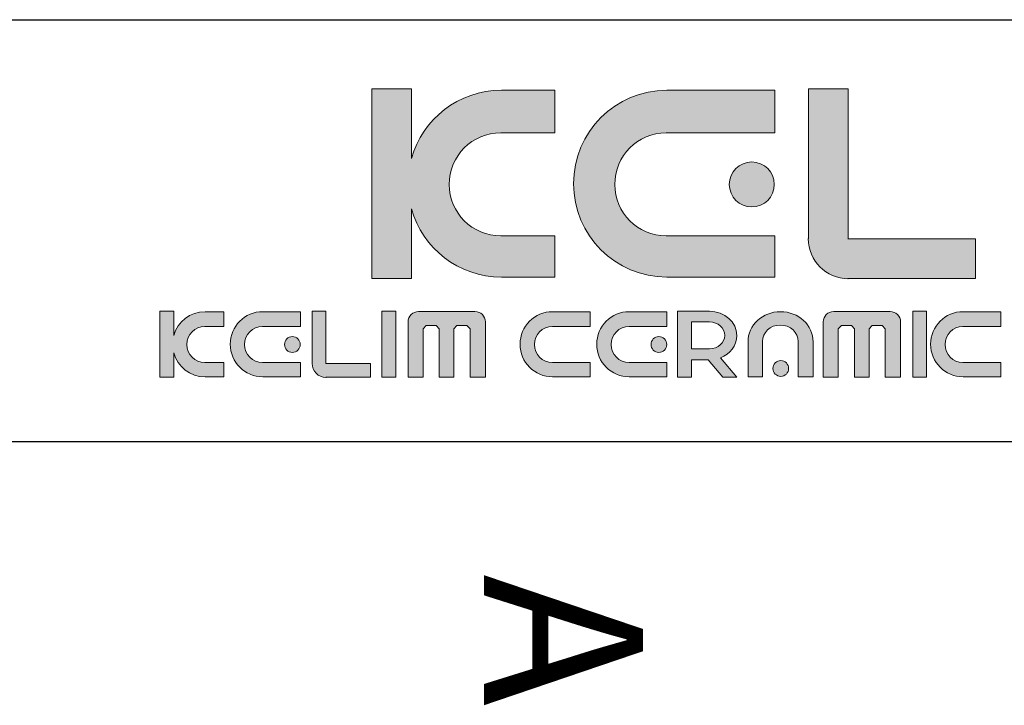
# Model space of a CAD drawing. Header units: millimetres. Extents: x 1674 to 2094, y -116 to 478.
# Tile 3 of 18: x 2022 to 2057, y -111 to -86. Entities that reach past the tile are written whole.
import ezdxf

# ---------------------------------------------------------------- set-up
doc = ezdxf.new("R2010")
doc.units = ezdxf.units.MM
doc.header["$LTSCALE"] = 0.1
doc.layers.add('FORM', color=7, linetype='Continuous')
doc.layers.add('TEXT', color=2, linetype='Continuous')
doc.styles.get("Standard").update_dxf_attribs({"font": 'arial_0.ttf'})

msp = doc.modelspace()

# ---------------------------------------------------------------- hatches: boundary and pattern name
at = {"layer": 'TEXT'}
h = msp.add_hatch(color=2, dxfattribs=at)
h.dxf.hatch_style = 2
edge = h.paths.add_edge_path()
edge.add_spline(control_points=[(2040.5632, -94.1219), (2040.5632, -94.1219), (2038.6338, -94.1219), (2038.6338, -94.1219), (2037.6192, -94.1219), (2036.8021, -93.3043), (2036.8021, -92.2927), (2036.8021, -91.277), (2037.6192, -90.4597), (2038.6338, -90.4597), (2038.6338, -90.4597), (2040.5632, -90.4597), (2040.5632, -90.4597), (2040.5632, -90.4597), (2040.5632, -88.9461), (2040.5632, -88.9461), (2040.5632, -88.9461), (2038.6564, -88.9461), (2038.6564, -88.9461), (2037.13, -88.9461), (2035.8492, -89.9686), (2035.4583, -91.3679), (2035.4583, -91.3679), (2035.4583, -88.8984), (2035.4583, -88.8984), (2035.4583, -88.8984), (2034.0468, -88.8984), (2034.0468, -88.8984), (2034.0468, -88.8984), (2034.0468, -95.6361), (2034.0468, -95.6361), (2034.0468, -95.6361), (2035.4583, -95.6361), (2035.4583, -95.6361), (2035.4583, -95.6361), (2035.4583, -93.1643), (2035.4583, -93.1643), (2035.8492, -94.5626), (2037.13, -95.5892), (2038.6564, -95.5892), (2038.6564, -95.5892), (2040.5632, -95.5892), (2040.5632, -95.5892), (2040.5632, -95.5892), (2040.5632, -94.1219), (2040.5632, -94.1219)], knot_values=[0, 0, 0, 0, 1, 1, 1, 2, 2, 2, 3, 3, 3, 4, 4, 4, 5, 5, 5, 6, 6, 6, 7, 7, 7, 8, 8, 8, 9, 9, 9, 10, 10, 10, 11, 11, 11, 12, 12, 12, 13, 13, 13, 14, 14, 14, 15, 15, 15, 15], degree=3, periodic=0)
h = msp.add_hatch(color=256, dxfattribs=at)
h.dxf.hatch_style = 2
edge = h.paths.add_edge_path()
edge.add_spline(control_points=[(2044.5459, -95.5892), (2044.5459, -95.5892), (2048.3861, -95.5892), (2048.3861, -95.5892), (2048.3861, -95.5892), (2048.3861, -94.1219), (2048.3861, -94.1219), (2048.3861, -94.1219), (2044.5216, -94.1219), (2044.5216, -94.1219), (2043.5088, -94.1219), (2042.6913, -93.3043), (2042.6913, -92.2927), (2042.6913, -91.277), (2043.5084, -90.4597), (2044.5216, -90.4597), (2044.5216, -90.4597), (2048.3861, -90.4597), (2048.3861, -90.4597), (2048.3861, -90.4597), (2048.3861, -88.9461), (2048.3861, -88.9461), (2048.3861, -88.9461), (2044.5459, -88.9461), (2044.5459, -88.9461), (2042.7095, -88.9461), (2041.2244, -90.4285), (2041.2244, -92.2668), (2041.2244, -94.1008), (2042.7095, -95.5892), (2044.5459, -95.5892)], knot_values=[0, 0, 0, 0, 1, 1, 1, 2, 2, 2, 3, 3, 3, 4, 4, 4, 5, 5, 5, 6, 6, 6, 7, 7, 7, 8, 8, 8, 9, 9, 9, 10, 10, 10, 10], degree=3, periodic=0)
h = msp.add_hatch(color=2, dxfattribs=at)
h.dxf.hatch_style = 2
edge = h.paths.add_edge_path()
edge.add_spline(control_points=[(2050.99, -95.6407), (2050.99, -95.6407), (2055.5296, -95.6407), (2055.5296, -95.6407), (2055.5296, -95.6407), (2055.5296, -94.2269), (2055.5296, -94.2269), (2055.5296, -94.2269), (2051.0002, -94.2269), (2051.0002, -94.2269), (2051.0002, -94.2269), (2050.9948, -94.242), (2050.9948, -94.242), (2050.9948, -94.242), (2050.9948, -88.8984), (2050.9948, -88.8984), (2050.9948, -88.8984), (2049.5803, -88.8984), (2049.5803, -88.8984), (2049.5803, -88.8984), (2049.5803, -94.2269), (2049.5803, -94.2269), (2049.5803, -94.2269), (2049.5756, -94.2217), (2049.5756, -94.2217), (2049.5756, -95.0068), (2050.212, -95.6467), (2051.0002, -95.6467), (2051.0002, -95.6467), (2050.99, -95.6407), (2050.99, -95.6407)], knot_values=[0, 0, 0, 0, 1, 1, 1, 2, 2, 2, 3, 3, 3, 4, 4, 4, 5, 5, 5, 6, 6, 6, 7, 7, 7, 8, 8, 8, 9, 9, 9, 10, 10, 10, 10], degree=3, periodic=0)
h = msp.add_hatch(color=2, dxfattribs=at)
h.dxf.hatch_style = 2
edge = h.paths.add_edge_path()
edge.add_spline(control_points=[(2046.7673, -92.2927), (2046.7673, -92.7331), (2047.1234, -93.0957), (2047.5664, -93.0957), (2048.0082, -93.0957), (2048.3675, -92.7331), (2048.3675, -92.2927), (2048.3675, -91.8483), (2048.0082, -91.4924), (2047.5664, -91.4924), (2047.1234, -91.4924), (2046.7673, -91.8483), (2046.7673, -92.2927)], knot_values=[0, 0, 0, 0, 1, 1, 1, 2, 2, 2, 3, 3, 3, 4, 4, 4, 4], degree=3, periodic=0)
h = msp.add_hatch(color=2, dxfattribs=at)
h.dxf.hatch_style = 2
edge = h.paths.add_edge_path()
edge.add_spline(control_points=[(2026.996, -97.6675), (2026.996, -97.6675), (2026.996, -96.8029), (2026.996, -96.8029), (2026.996, -96.8029), (2026.5038, -96.8029), (2026.5038, -96.8029), (2026.5038, -96.8029), (2026.5038, -99.1527), (2026.5038, -99.1527), (2026.5038, -99.1527), (2026.996, -99.1527), (2026.996, -99.1527), (2026.996, -99.1527), (2026.996, -98.2868), (2026.996, -98.2868), (2027.1312, -98.776), (2027.5778, -99.136), (2028.1117, -99.136), (2028.1117, -99.136), (2028.7764, -99.136), (2028.7764, -99.136), (2028.7764, -99.136), (2028.7764, -98.6248), (2028.7764, -98.6248), (2028.7764, -98.6248), (2028.1036, -98.6248), (2028.1036, -98.6248), (2027.7497, -98.6248), (2027.4646, -98.3393), (2027.4646, -97.9869), (2027.4646, -97.6323), (2027.7497, -97.3476), (2028.1036, -97.3476), (2028.1036, -97.3476), (2028.7764, -97.3476), (2028.7764, -97.3476), (2028.7764, -97.3476), (2028.7764, -96.8189), (2028.7764, -96.8189), (2028.7764, -96.8189), (2028.1117, -96.8189), (2028.1117, -96.8189), (2027.5778, -96.8189), (2027.1312, -97.1779), (2026.996, -97.6675)], knot_values=[0, 0, 0, 0, 1, 1, 1, 2, 2, 2, 3, 3, 3, 4, 4, 4, 5, 5, 5, 6, 6, 6, 7, 7, 7, 8, 8, 8, 9, 9, 9, 10, 10, 10, 11, 11, 11, 12, 12, 12, 13, 13, 13, 14, 14, 14, 15, 15, 15, 15], degree=3, periodic=0)
h = msp.add_hatch(color=2, dxfattribs=at)
h.dxf.hatch_style = 2
edge = h.paths.add_edge_path()
edge.add_spline(control_points=[(2029.0069, -97.9774), (2029.0069, -98.6167), (2029.525, -99.136), (2030.1654, -99.136), (2030.1654, -99.136), (2031.505, -99.136), (2031.505, -99.136), (2031.505, -99.136), (2031.505, -98.6248), (2031.505, -98.6248), (2031.505, -98.6248), (2030.1571, -98.6248), (2030.1571, -98.6248), (2029.8039, -98.6248), (2029.5184, -98.3393), (2029.5184, -97.9869), (2029.5184, -97.6323), (2029.8035, -97.3476), (2030.1571, -97.3476), (2030.1571, -97.3476), (2031.505, -97.3476), (2031.505, -97.3476), (2031.505, -97.3476), (2031.505, -96.8189), (2031.505, -96.8189), (2031.505, -96.8189), (2030.1654, -96.8189), (2030.1654, -96.8189), (2029.525, -96.8189), (2029.0069, -97.3366), (2029.0069, -97.9774)], knot_values=[0, 0, 0, 0, 1, 1, 1, 2, 2, 2, 3, 3, 3, 4, 4, 4, 5, 5, 5, 6, 6, 6, 7, 7, 7, 8, 8, 8, 9, 9, 9, 10, 10, 10, 10], degree=3, periodic=0)
h = msp.add_hatch(color=2, dxfattribs=at)
h.dxf.hatch_style = 2
edge = h.paths.add_edge_path()
edge.add_spline(control_points=[(2032.4145, -98.6663), (2032.4145, -98.6663), (2032.4145, -96.8029), (2032.4145, -96.8029), (2032.4145, -96.8029), (2031.9214, -96.8029), (2031.9214, -96.8029), (2031.9214, -96.8029), (2031.9214, -98.6612), (2031.9214, -98.6612), (2031.9214, -98.6612), (2031.9193, -98.659), (2031.9193, -98.659), (2031.9193, -98.9336), (2032.1413, -99.1564), (2032.4165, -99.1564), (2032.4165, -99.1564), (2032.413, -99.1541), (2032.413, -99.1541), (2032.413, -99.1541), (2033.996, -99.1541), (2033.996, -99.1541), (2033.996, -99.1541), (2033.996, -98.6612), (2033.996, -98.6612), (2033.996, -98.6612), (2032.4165, -98.6612), (2032.4165, -98.6612), (2032.4165, -98.6612), (2032.4145, -98.6663), (2032.4145, -98.6663)], knot_values=[0, 0, 0, 0, 1, 1, 1, 2, 2, 2, 3, 3, 3, 4, 4, 4, 5, 5, 5, 6, 6, 6, 7, 7, 7, 8, 8, 8, 9, 9, 9, 10, 10, 10, 10], degree=3, periodic=0)
h = msp.add_hatch(color=2, dxfattribs=at)
h.dxf.hatch_style = 2
h.paths.add_polyline_path([(2034.4067, -99.1527), (2034.8996, -99.1527), (2034.8996, -96.8029), (2034.4067, -96.8029)])
h = msp.add_hatch(color=2, dxfattribs=at)
h.dxf.hatch_style = 2
edge = h.paths.add_edge_path()
edge.add_spline(control_points=[(2037.7156, -96.8138), (2037.7156, -96.8138), (2035.7091, -96.8138), (2035.7091, -96.8138), (2035.5027, -96.8138), (2035.3359, -96.9798), (2035.3359, -97.1845), (2035.3359, -97.1845), (2035.3359, -99.149), (2035.3359, -99.149), (2035.3359, -99.149), (2035.8689, -99.149), (2035.8689, -99.149), (2035.8689, -99.149), (2035.8689, -97.4276), (2035.8689, -97.4276), (2035.8689, -97.4276), (2035.9796, -97.3162), (2035.9796, -97.3162), (2035.9796, -97.3162), (2036.3372, -97.3162), (2036.3372, -97.3162), (2036.3372, -97.3162), (2036.4485, -97.4276), (2036.4485, -97.4276), (2036.4485, -97.4276), (2036.4485, -99.149), (2036.4485, -99.149), (2036.4485, -99.149), (2036.9634, -99.149), (2036.9634, -99.149), (2036.9634, -99.149), (2036.9634, -97.4276), (2036.9634, -97.4276), (2036.9634, -97.4276), (2037.0762, -97.3162), (2037.0762, -97.3162), (2037.0762, -97.3162), (2037.4319, -97.3162), (2037.4319, -97.3162), (2037.4319, -97.3162), (2037.543, -97.4276), (2037.543, -97.4276), (2037.543, -97.4276), (2037.543, -99.149), (2037.543, -99.149), (2037.543, -99.149), (2038.0892, -99.149), (2038.0892, -99.149), (2038.0892, -99.149), (2038.0892, -97.1845), (2038.0892, -97.1845), (2038.0892, -96.9798), (2037.9208, -96.8138), (2037.7156, -96.8138)], knot_values=[0, 0, 0, 0, 1, 1, 1, 2, 2, 2, 3, 3, 3, 4, 4, 4, 5, 5, 5, 6, 6, 6, 7, 7, 7, 8, 8, 8, 9, 9, 9, 10, 10, 10, 11, 11, 11, 12, 12, 12, 13, 13, 13, 14, 14, 14, 15, 15, 15, 16, 16, 16, 17, 17, 17, 18, 18, 18, 18], degree=3, periodic=0)
h = msp.add_hatch(color=2, dxfattribs=at)
h.dxf.hatch_style = 2
edge = h.paths.add_edge_path()
edge.add_spline(control_points=[(2039.3205, -97.9774), (2039.3205, -98.6167), (2039.8384, -99.136), (2040.479, -99.136), (2040.479, -99.136), (2041.8182, -99.136), (2041.8182, -99.136), (2041.8182, -99.136), (2041.8182, -98.6248), (2041.8182, -98.6248), (2041.8182, -98.6248), (2040.4703, -98.6248), (2040.4703, -98.6248), (2040.1172, -98.6248), (2039.832, -98.3393), (2039.832, -97.9869), (2039.832, -97.6323), (2040.1172, -97.3476), (2040.4703, -97.3476), (2040.4703, -97.3476), (2041.8182, -97.3476), (2041.8182, -97.3476), (2041.8182, -97.3476), (2041.8182, -96.8189), (2041.8182, -96.8189), (2041.8182, -96.8189), (2040.479, -96.8189), (2040.479, -96.8189), (2039.8384, -96.8189), (2039.3205, -97.3366), (2039.3205, -97.9774)], knot_values=[0, 0, 0, 0, 1, 1, 1, 2, 2, 2, 3, 3, 3, 4, 4, 4, 5, 5, 5, 6, 6, 6, 7, 7, 7, 8, 8, 8, 9, 9, 9, 10, 10, 10, 10], degree=3, periodic=0)
h = msp.add_hatch(color=2, dxfattribs=at)
h.dxf.hatch_style = 2
edge = h.paths.add_edge_path()
edge.add_spline(control_points=[(2042.0492, -97.9774), (2042.0492, -98.6167), (2042.5668, -99.136), (2043.2075, -99.136), (2043.2075, -99.136), (2044.5467, -99.136), (2044.5467, -99.136), (2044.5467, -99.136), (2044.5467, -98.6248), (2044.5467, -98.6248), (2044.5467, -98.6248), (2043.1989, -98.6248), (2043.1989, -98.6248), (2042.8457, -98.6248), (2042.5606, -98.3393), (2042.5606, -97.9869), (2042.5606, -97.6323), (2042.8457, -97.3476), (2043.1989, -97.3476), (2043.1989, -97.3476), (2044.5467, -97.3476), (2044.5467, -97.3476), (2044.5467, -97.3476), (2044.5467, -96.8189), (2044.5467, -96.8189), (2044.5467, -96.8189), (2043.2075, -96.8189), (2043.2075, -96.8189), (2042.5668, -96.8189), (2042.0492, -97.3366), (2042.0492, -97.9774)], knot_values=[0, 0, 0, 0, 1, 1, 1, 2, 2, 2, 3, 3, 3, 4, 4, 4, 5, 5, 5, 6, 6, 6, 7, 7, 7, 8, 8, 8, 9, 9, 9, 10, 10, 10, 10], degree=3, periodic=0)
h = msp.add_hatch(color=2, dxfattribs=at)
h.dxf.hatch_style = 2
edge = h.paths.add_edge_path()
edge.add_spline(control_points=[(2047.036, -97.6687), (2047.036, -97.191), (2046.5979, -96.8029), (2046.0569, -96.8029), (2046.0569, -96.8029), (2045.4175, -96.8029), (2045.4175, -96.8029), (2045.4175, -96.8029), (2044.925, -96.8029), (2044.925, -96.8029), (2044.925, -96.8029), (2044.925, -97.1852), (2044.925, -97.1852), (2044.925, -97.1852), (2044.925, -98.1398), (2044.925, -98.1398), (2044.925, -98.1398), (2044.925, -98.5345), (2044.925, -98.5345), (2044.925, -98.5345), (2044.925, -99.1527), (2044.925, -99.1527), (2044.925, -99.1527), (2045.4175, -99.1527), (2045.4175, -99.1527), (2045.4175, -99.1527), (2045.4175, -98.5345), (2045.4175, -98.5345), (2045.4175, -98.5345), (2046.0174, -98.5345), (2046.0174, -98.5345), (2046.0174, -98.5345), (2046.5416, -99.1527), (2046.5416, -99.1527), (2046.5416, -99.1527), (2047.0342, -99.1527), (2047.0342, -99.1527), (2047.0342, -99.1527), (2046.4488, -98.4621), (2046.4488, -98.4621), (2046.7944, -98.3285), (2047.036, -98.0243), (2047.036, -97.6687)], knot_values=[0, 0, 0, 0, 1, 1, 1, 2, 2, 2, 3, 3, 3, 4, 4, 4, 5, 5, 5, 6, 6, 6, 7, 7, 7, 8, 8, 8, 9, 9, 9, 10, 10, 10, 11, 11, 11, 12, 12, 12, 13, 13, 13, 14, 14, 14, 14], degree=3, periodic=0)
edge = h.paths.add_edge_path()
edge.add_spline(control_points=[(2046.0644, -98.1398), (2046.0644, -98.1398), (2045.4175, -98.1398), (2045.4175, -98.1398), (2045.4175, -98.1398), (2045.4175, -97.1852), (2045.4175, -97.1852), (2045.4175, -97.1852), (2046.0644, -97.1852), (2046.0644, -97.1852), (2046.3627, -97.1852), (2046.6035, -97.3986), (2046.6035, -97.6621), (2046.6035, -97.9265), (2046.3627, -98.1398), (2046.0644, -98.1398)], knot_values=[0, 0, 0, 0, 1, 1, 1, 2, 2, 2, 3, 3, 3, 4, 4, 4, 5, 5, 5, 5], degree=3, periodic=0)
h = msp.add_hatch(color=2, dxfattribs=at)
h.dxf.hatch_style = 2
edge = h.paths.add_edge_path()
edge.add_spline(control_points=[(2048.591, -96.8189), (2047.9517, -96.8189), (2047.4326, -97.2995), (2047.4326, -97.8936), (2047.4326, -97.8936), (2047.4326, -99.136), (2047.4326, -99.136), (2047.4326, -99.136), (2047.9436, -99.136), (2047.9436, -99.136), (2047.9436, -99.136), (2047.9436, -97.8857), (2047.9436, -97.8857), (2047.9436, -97.5588), (2048.2291, -97.2937), (2048.5819, -97.2937), (2048.9362, -97.2937), (2049.2213, -97.558), (2049.2213, -97.8857), (2049.2213, -97.8857), (2049.2213, -99.136), (2049.2213, -99.136), (2049.2213, -99.136), (2049.7497, -99.136), (2049.7497, -99.136), (2049.7497, -99.136), (2049.7497, -97.8936), (2049.7497, -97.8936), (2049.7497, -97.2995), (2049.2322, -96.8189), (2048.591, -96.8189)], knot_values=[0, 0, 0, 0, 1, 1, 1, 2, 2, 2, 3, 3, 3, 4, 4, 4, 5, 5, 5, 6, 6, 6, 7, 7, 7, 8, 8, 8, 9, 9, 9, 10, 10, 10, 10], degree=3, periodic=0)
h = msp.add_hatch(color=2, dxfattribs=at)
h.dxf.hatch_style = 2
edge = h.paths.add_edge_path()
edge.add_spline(control_points=[(2052.49, -96.8138), (2052.49, -96.8138), (2050.4836, -96.8138), (2050.4836, -96.8138), (2050.2776, -96.8138), (2050.1104, -96.9798), (2050.1104, -97.1845), (2050.1104, -97.1845), (2050.1104, -99.149), (2050.1104, -99.149), (2050.1104, -99.149), (2050.6434, -99.149), (2050.6434, -99.149), (2050.6434, -99.149), (2050.6434, -97.4276), (2050.6434, -97.4276), (2050.6434, -97.4276), (2050.7545, -97.3162), (2050.7545, -97.3162), (2050.7545, -97.3162), (2051.112, -97.3162), (2051.112, -97.3162), (2051.112, -97.3162), (2051.2231, -97.4276), (2051.2231, -97.4276), (2051.2231, -97.4276), (2051.2231, -99.149), (2051.2231, -99.149), (2051.2231, -99.149), (2051.7383, -99.149), (2051.7383, -99.149), (2051.7383, -99.149), (2051.7383, -97.4276), (2051.7383, -97.4276), (2051.7383, -97.4276), (2051.8507, -97.3162), (2051.8507, -97.3162), (2051.8507, -97.3162), (2052.2064, -97.3162), (2052.2064, -97.3162), (2052.2064, -97.3162), (2052.3175, -97.4276), (2052.3175, -97.4276), (2052.3175, -97.4276), (2052.3175, -99.149), (2052.3175, -99.149), (2052.3175, -99.149), (2052.8636, -99.149), (2052.8636, -99.149), (2052.8636, -99.149), (2052.8636, -97.1845), (2052.8636, -97.1845), (2052.8636, -96.9798), (2052.6958, -96.8138), (2052.49, -96.8138)], knot_values=[0, 0, 0, 0, 1, 1, 1, 2, 2, 2, 3, 3, 3, 4, 4, 4, 5, 5, 5, 6, 6, 6, 7, 7, 7, 8, 8, 8, 9, 9, 9, 10, 10, 10, 11, 11, 11, 12, 12, 12, 13, 13, 13, 14, 14, 14, 15, 15, 15, 16, 16, 16, 17, 17, 17, 18, 18, 18, 18], degree=3, periodic=0)
h = msp.add_hatch(color=2, dxfattribs=at)
h.dxf.hatch_style = 2
h.paths.add_polyline_path([(2053.2944, -99.1527), (2053.7873, -99.1527), (2053.7873, -96.8029), (2053.2944, -96.8029)])
h = msp.add_hatch(color=2, dxfattribs=at)
h.dxf.hatch_style = 2
edge = h.paths.add_edge_path()
edge.add_spline(control_points=[(2053.9316, -97.9774), (2053.9316, -98.6167), (2054.4493, -99.136), (2055.0901, -99.136), (2055.0901, -99.136), (2056.4293, -99.136), (2056.4293, -99.136), (2056.4293, -99.136), (2056.4293, -98.6248), (2056.4293, -98.6248), (2056.4293, -98.6248), (2055.0814, -98.6248), (2055.0814, -98.6248), (2054.7282, -98.6248), (2054.4431, -98.3393), (2054.4431, -97.9869), (2054.4431, -97.6323), (2054.7282, -97.3476), (2055.0814, -97.3476), (2055.0814, -97.3476), (2056.4293, -97.3476), (2056.4293, -97.3476), (2056.4293, -97.3476), (2056.4293, -96.8189), (2056.4293, -96.8189), (2056.4293, -96.8189), (2055.0901, -96.8189), (2055.0901, -96.8189), (2054.4493, -96.8189), (2053.9316, -97.3366), (2053.9316, -97.9774)], knot_values=[0, 0, 0, 0, 1, 1, 1, 2, 2, 2, 3, 3, 3, 4, 4, 4, 5, 5, 5, 6, 6, 6, 7, 7, 7, 8, 8, 8, 9, 9, 9, 10, 10, 10, 10], degree=3, periodic=0)
h = msp.add_hatch(color=2, dxfattribs=at)
h.dxf.hatch_style = 2
edge = h.paths.add_edge_path()
edge.add_spline(control_points=[(2030.9402, -97.9869), (2030.9402, -98.1406), (2031.0644, -98.2665), (2031.2187, -98.2665), (2031.3732, -98.2665), (2031.4984, -98.1406), (2031.4984, -97.9869), (2031.4984, -97.8318), (2031.3732, -97.7073), (2031.2187, -97.7073), (2031.0644, -97.7073), (2030.9402, -97.8318), (2030.9402, -97.9869)], knot_values=[0, 0, 0, 0, 1, 1, 1, 2, 2, 2, 3, 3, 3, 4, 4, 4, 4], degree=3, periodic=0)
h = msp.add_hatch(color=2, dxfattribs=at)
h.dxf.hatch_style = 2
edge = h.paths.add_edge_path()
edge.add_spline(control_points=[(2043.9824, -97.9869), (2043.9824, -98.1406), (2044.1062, -98.2665), (2044.2609, -98.2665), (2044.415, -98.2665), (2044.5401, -98.1406), (2044.5401, -97.9869), (2044.5401, -97.8318), (2044.415, -97.7073), (2044.2609, -97.7073), (2044.1062, -97.7073), (2043.9824, -97.8318), (2043.9824, -97.9869)], knot_values=[0, 0, 0, 0, 1, 1, 1, 2, 2, 2, 3, 3, 3, 4, 4, 4, 4], degree=3, periodic=0)
h = msp.add_hatch(color=2, dxfattribs=at)
h.dxf.hatch_style = 2
edge = h.paths.add_edge_path()
edge.add_spline(control_points=[(2048.5991, -98.56), (2048.4446, -98.56), (2048.3206, -98.6845), (2048.3206, -98.8396), (2048.3206, -98.9925), (2048.4446, -99.1193), (2048.5991, -99.1193), (2048.7535, -99.1193), (2048.8786, -98.9925), (2048.8786, -98.8396), (2048.8786, -98.6845), (2048.7535, -98.56), (2048.5991, -98.56)], knot_values=[0, 0, 0, 0, 1, 1, 1, 2, 2, 2, 3, 3, 3, 4, 4, 4, 4], degree=3, periodic=0)

# ---------------------------------------------------------------- linework, layer by layer
msp.add_line((1688.3168, -101.4339), (2080.034, -101.4339))
at = {"layer": 'FORM'}
msp.add_line((1809.534, -86.4339), (2080.034, -86.4339), dxfattribs=at)
at = {"layer": 'TEXT', "lineweight": 0}
for points in [[(2034.4067, -99.1527), (2034.8996, -99.1527), (2034.8996, -96.8029), (2034.4067, -96.8029), (2034.4067, -99.1527)], [(2053.2944, -99.1527), (2053.7873, -99.1527), (2053.7873, -96.8029), (2053.2944, -96.8029), (2053.2944, -99.1527)]]:
    msp.add_lwpolyline(points, dxfattribs=at)
for points, knots in [([(2040.5632, -94.1219), (2040.5632, -94.1219), (2038.6338, -94.1219), (2038.6338, -94.1219), (2037.6192, -94.1219), (2036.8021, -93.3043), (2036.8021, -92.2927), (2036.8021, -91.277), (2037.6192, -90.4597), (2038.6338, -90.4597), (2038.6338, -90.4597), (2040.5632, -90.4597), (2040.5632, -90.4597), (2040.5632, -90.4597), (2040.5632, -88.9461), (2040.5632, -88.9461), (2040.5632, -88.9461), (2038.6564, -88.9461), (2038.6564, -88.9461), (2037.13, -88.9461), (2035.8492, -89.9686), (2035.4583, -91.3679), (2035.4583, -91.3679), (2035.4583, -88.8984), (2035.4583, -88.8984), (2035.4583, -88.8984), (2034.0468, -88.8984), (2034.0468, -88.8984), (2034.0468, -88.8984), (2034.0468, -95.6361), (2034.0468, -95.6361), (2034.0468, -95.6361), (2035.4583, -95.6361), (2035.4583, -95.6361), (2035.4583, -95.6361), (2035.4583, -93.1643), (2035.4583, -93.1643), (2035.8492, -94.5626), (2037.13, -95.5892), (2038.6564, -95.5892), (2038.6564, -95.5892), (2040.5632, -95.5892), (2040.5632, -95.5892), (2040.5632, -95.5892), (2040.5632, -94.1219), (2040.5632, -94.1219)], [0, 0, 0, 0, 1, 1, 1, 2, 2, 2, 3, 3, 3, 4, 4, 4, 5, 5, 5, 6, 6, 6, 7, 7, 7, 8, 8, 8, 9, 9, 9, 10, 10, 10, 11, 11, 11, 12, 12, 12, 13, 13, 13, 14, 14, 14, 15, 15, 15, 15]), ([(2044.5459, -95.5892), (2044.5459, -95.5892), (2048.3861, -95.5892), (2048.3861, -95.5892), (2048.3861, -95.5892), (2048.3861, -94.1219), (2048.3861, -94.1219), (2048.3861, -94.1219), (2044.5216, -94.1219), (2044.5216, -94.1219), (2043.5088, -94.1219), (2042.6913, -93.3043), (2042.6913, -92.2927), (2042.6913, -91.277), (2043.5084, -90.4597), (2044.5216, -90.4597), (2044.5216, -90.4597), (2048.3861, -90.4597), (2048.3861, -90.4597), (2048.3861, -90.4597), (2048.3861, -88.9461), (2048.3861, -88.9461), (2048.3861, -88.9461), (2044.5459, -88.9461), (2044.5459, -88.9461), (2042.7095, -88.9461), (2041.2244, -90.4285), (2041.2244, -92.2668), (2041.2244, -94.1008), (2042.7095, -95.5892), (2044.5459, -95.5892)], [0, 0, 0, 0, 1, 1, 1, 2, 2, 2, 3, 3, 3, 4, 4, 4, 5, 5, 5, 6, 6, 6, 7, 7, 7, 8, 8, 8, 9, 9, 9, 10, 10, 10, 10]), ([(2050.99, -95.6407), (2050.99, -95.6407), (2055.5296, -95.6407), (2055.5296, -95.6407), (2055.5296, -95.6407), (2055.5296, -94.2269), (2055.5296, -94.2269), (2055.5296, -94.2269), (2051.0002, -94.2269), (2051.0002, -94.2269), (2051.0002, -94.2269), (2050.9948, -94.242), (2050.9948, -94.242), (2050.9948, -94.242), (2050.9948, -88.8984), (2050.9948, -88.8984), (2050.9948, -88.8984), (2049.5803, -88.8984), (2049.5803, -88.8984), (2049.5803, -88.8984), (2049.5803, -94.2269), (2049.5803, -94.2269), (2049.5803, -94.2269), (2049.5756, -94.2217), (2049.5756, -94.2217), (2049.5756, -95.0068), (2050.212, -95.6467), (2051.0002, -95.6467), (2051.0002, -95.6467), (2050.99, -95.6407), (2050.99, -95.6407)], [0, 0, 0, 0, 1, 1, 1, 2, 2, 2, 3, 3, 3, 4, 4, 4, 5, 5, 5, 6, 6, 6, 7, 7, 7, 8, 8, 8, 9, 9, 9, 10, 10, 10, 10]), ([(2046.7673, -92.2927), (2046.7673, -92.7331), (2047.1234, -93.0957), (2047.5664, -93.0957), (2048.0082, -93.0957), (2048.3675, -92.7331), (2048.3675, -92.2927), (2048.3675, -91.8483), (2048.0082, -91.4924), (2047.5664, -91.4924), (2047.1234, -91.4924), (2046.7673, -91.8483), (2046.7673, -92.2927)], [0, 0, 0, 0, 1, 1, 1, 2, 2, 2, 3, 3, 3, 4, 4, 4, 4]), ([(2026.996, -97.6675), (2026.996, -97.6675), (2026.996, -96.8029), (2026.996, -96.8029), (2026.996, -96.8029), (2026.5038, -96.8029), (2026.5038, -96.8029), (2026.5038, -96.8029), (2026.5038, -99.1527), (2026.5038, -99.1527), (2026.5038, -99.1527), (2026.996, -99.1527), (2026.996, -99.1527), (2026.996, -99.1527), (2026.996, -98.2868), (2026.996, -98.2868), (2027.1312, -98.776), (2027.5778, -99.136), (2028.1117, -99.136), (2028.1117, -99.136), (2028.7764, -99.136), (2028.7764, -99.136), (2028.7764, -99.136), (2028.7764, -98.6248), (2028.7764, -98.6248), (2028.7764, -98.6248), (2028.1036, -98.6248), (2028.1036, -98.6248), (2027.7497, -98.6248), (2027.4646, -98.3393), (2027.4646, -97.9869), (2027.4646, -97.6323), (2027.7497, -97.3476), (2028.1036, -97.3476), (2028.1036, -97.3476), (2028.7764, -97.3476), (2028.7764, -97.3476), (2028.7764, -97.3476), (2028.7764, -96.8189), (2028.7764, -96.8189), (2028.7764, -96.8189), (2028.1117, -96.8189), (2028.1117, -96.8189), (2027.5778, -96.8189), (2027.1312, -97.1779), (2026.996, -97.6675)], [0, 0, 0, 0, 1, 1, 1, 2, 2, 2, 3, 3, 3, 4, 4, 4, 5, 5, 5, 6, 6, 6, 7, 7, 7, 8, 8, 8, 9, 9, 9, 10, 10, 10, 11, 11, 11, 12, 12, 12, 13, 13, 13, 14, 14, 14, 15, 15, 15, 15]), ([(2029.0069, -97.9774), (2029.0069, -98.6167), (2029.525, -99.136), (2030.1654, -99.136), (2030.1654, -99.136), (2031.505, -99.136), (2031.505, -99.136), (2031.505, -99.136), (2031.505, -98.6248), (2031.505, -98.6248), (2031.505, -98.6248), (2030.1571, -98.6248), (2030.1571, -98.6248), (2029.8039, -98.6248), (2029.5184, -98.3393), (2029.5184, -97.9869), (2029.5184, -97.6323), (2029.8035, -97.3476), (2030.1571, -97.3476), (2030.1571, -97.3476), (2031.505, -97.3476), (2031.505, -97.3476), (2031.505, -97.3476), (2031.505, -96.8189), (2031.505, -96.8189), (2031.505, -96.8189), (2030.1654, -96.8189), (2030.1654, -96.8189), (2029.525, -96.8189), (2029.0069, -97.3366), (2029.0069, -97.9774)], [0, 0, 0, 0, 1, 1, 1, 2, 2, 2, 3, 3, 3, 4, 4, 4, 5, 5, 5, 6, 6, 6, 7, 7, 7, 8, 8, 8, 9, 9, 9, 10, 10, 10, 10]), ([(2032.4145, -98.6663), (2032.4145, -98.6663), (2032.4145, -96.8029), (2032.4145, -96.8029), (2032.4145, -96.8029), (2031.9214, -96.8029), (2031.9214, -96.8029), (2031.9214, -96.8029), (2031.9214, -98.6612), (2031.9214, -98.6612), (2031.9214, -98.6612), (2031.9193, -98.659), (2031.9193, -98.659), (2031.9193, -98.9336), (2032.1413, -99.1564), (2032.4165, -99.1564), (2032.4165, -99.1564), (2032.413, -99.1541), (2032.413, -99.1541), (2032.413, -99.1541), (2033.996, -99.1541), (2033.996, -99.1541), (2033.996, -99.1541), (2033.996, -98.6612), (2033.996, -98.6612), (2033.996, -98.6612), (2032.4165, -98.6612), (2032.4165, -98.6612), (2032.4165, -98.6612), (2032.4145, -98.6663), (2032.4145, -98.6663)], [0, 0, 0, 0, 1, 1, 1, 2, 2, 2, 3, 3, 3, 4, 4, 4, 5, 5, 5, 6, 6, 6, 7, 7, 7, 8, 8, 8, 9, 9, 9, 10, 10, 10, 10]), ([(2037.7156, -96.8138), (2037.7156, -96.8138), (2035.7091, -96.8138), (2035.7091, -96.8138), (2035.5027, -96.8138), (2035.3359, -96.9798), (2035.3359, -97.1845), (2035.3359, -97.1845), (2035.3359, -99.149), (2035.3359, -99.149), (2035.3359, -99.149), (2035.8689, -99.149), (2035.8689, -99.149), (2035.8689, -99.149), (2035.8689, -97.4276), (2035.8689, -97.4276), (2035.8689, -97.4276), (2035.9796, -97.3162), (2035.9796, -97.3162), (2035.9796, -97.3162), (2036.3372, -97.3162), (2036.3372, -97.3162), (2036.3372, -97.3162), (2036.4485, -97.4276), (2036.4485, -97.4276), (2036.4485, -97.4276), (2036.4485, -99.149), (2036.4485, -99.149), (2036.4485, -99.149), (2036.9634, -99.149), (2036.9634, -99.149), (2036.9634, -99.149), (2036.9634, -97.4276), (2036.9634, -97.4276), (2036.9634, -97.4276), (2037.0762, -97.3162), (2037.0762, -97.3162), (2037.0762, -97.3162), (2037.4319, -97.3162), (2037.4319, -97.3162), (2037.4319, -97.3162), (2037.543, -97.4276), (2037.543, -97.4276), (2037.543, -97.4276), (2037.543, -99.149), (2037.543, -99.149), (2037.543, -99.149), (2038.0892, -99.149), (2038.0892, -99.149), (2038.0892, -99.149), (2038.0892, -97.1845), (2038.0892, -97.1845), (2038.0892, -96.9798), (2037.9208, -96.8138), (2037.7156, -96.8138)], [0, 0, 0, 0, 1, 1, 1, 2, 2, 2, 3, 3, 3, 4, 4, 4, 5, 5, 5, 6, 6, 6, 7, 7, 7, 8, 8, 8, 9, 9, 9, 10, 10, 10, 11, 11, 11, 12, 12, 12, 13, 13, 13, 14, 14, 14, 15, 15, 15, 16, 16, 16, 17, 17, 17, 18, 18, 18, 18]), ([(2039.3205, -97.9774), (2039.3205, -98.6167), (2039.8384, -99.136), (2040.479, -99.136), (2040.479, -99.136), (2041.8182, -99.136), (2041.8182, -99.136), (2041.8182, -99.136), (2041.8182, -98.6248), (2041.8182, -98.6248), (2041.8182, -98.6248), (2040.4703, -98.6248), (2040.4703, -98.6248), (2040.1172, -98.6248), (2039.832, -98.3393), (2039.832, -97.9869), (2039.832, -97.6323), (2040.1172, -97.3476), (2040.4703, -97.3476), (2040.4703, -97.3476), (2041.8182, -97.3476), (2041.8182, -97.3476), (2041.8182, -97.3476), (2041.8182, -96.8189), (2041.8182, -96.8189), (2041.8182, -96.8189), (2040.479, -96.8189), (2040.479, -96.8189), (2039.8384, -96.8189), (2039.3205, -97.3366), (2039.3205, -97.9774)], [0, 0, 0, 0, 1, 1, 1, 2, 2, 2, 3, 3, 3, 4, 4, 4, 5, 5, 5, 6, 6, 6, 7, 7, 7, 8, 8, 8, 9, 9, 9, 10, 10, 10, 10]), ([(2042.0492, -97.9774), (2042.0492, -98.6167), (2042.5668, -99.136), (2043.2075, -99.136), (2043.2075, -99.136), (2044.5467, -99.136), (2044.5467, -99.136), (2044.5467, -99.136), (2044.5467, -98.6248), (2044.5467, -98.6248), (2044.5467, -98.6248), (2043.1989, -98.6248), (2043.1989, -98.6248), (2042.8457, -98.6248), (2042.5606, -98.3393), (2042.5606, -97.9869), (2042.5606, -97.6323), (2042.8457, -97.3476), (2043.1989, -97.3476), (2043.1989, -97.3476), (2044.5467, -97.3476), (2044.5467, -97.3476), (2044.5467, -97.3476), (2044.5467, -96.8189), (2044.5467, -96.8189), (2044.5467, -96.8189), (2043.2075, -96.8189), (2043.2075, -96.8189), (2042.5668, -96.8189), (2042.0492, -97.3366), (2042.0492, -97.9774)], [0, 0, 0, 0, 1, 1, 1, 2, 2, 2, 3, 3, 3, 4, 4, 4, 5, 5, 5, 6, 6, 6, 7, 7, 7, 8, 8, 8, 9, 9, 9, 10, 10, 10, 10]), ([(2047.036, -97.6687), (2047.036, -97.191), (2046.5979, -96.8029), (2046.0569, -96.8029), (2046.0569, -96.8029), (2045.4175, -96.8029), (2045.4175, -96.8029), (2045.4175, -96.8029), (2044.925, -96.8029), (2044.925, -96.8029), (2044.925, -96.8029), (2044.925, -97.1852), (2044.925, -97.1852), (2044.925, -97.1852), (2044.925, -98.1398), (2044.925, -98.1398), (2044.925, -98.1398), (2044.925, -98.5345), (2044.925, -98.5345), (2044.925, -98.5345), (2044.925, -99.1527), (2044.925, -99.1527), (2044.925, -99.1527), (2045.4175, -99.1527), (2045.4175, -99.1527), (2045.4175, -99.1527), (2045.4175, -98.5345), (2045.4175, -98.5345), (2045.4175, -98.5345), (2046.0174, -98.5345), (2046.0174, -98.5345), (2046.0174, -98.5345), (2046.5416, -99.1527), (2046.5416, -99.1527), (2046.5416, -99.1527), (2047.0342, -99.1527), (2047.0342, -99.1527), (2047.0342, -99.1527), (2046.4488, -98.4621), (2046.4488, -98.4621), (2046.7944, -98.3285), (2047.036, -98.0243), (2047.036, -97.6687)], [0, 0, 0, 0, 1, 1, 1, 2, 2, 2, 3, 3, 3, 4, 4, 4, 5, 5, 5, 6, 6, 6, 7, 7, 7, 8, 8, 8, 9, 9, 9, 10, 10, 10, 11, 11, 11, 12, 12, 12, 13, 13, 13, 14, 14, 14, 14]), ([(2048.591, -96.8189), (2047.9517, -96.8189), (2047.4326, -97.2995), (2047.4326, -97.8936), (2047.4326, -97.8936), (2047.4326, -99.136), (2047.4326, -99.136), (2047.4326, -99.136), (2047.9436, -99.136), (2047.9436, -99.136), (2047.9436, -99.136), (2047.9436, -97.8857), (2047.9436, -97.8857), (2047.9436, -97.5588), (2048.2291, -97.2937), (2048.5819, -97.2937), (2048.9362, -97.2937), (2049.2213, -97.558), (2049.2213, -97.8857), (2049.2213, -97.8857), (2049.2213, -99.136), (2049.2213, -99.136), (2049.2213, -99.136), (2049.7497, -99.136), (2049.7497, -99.136), (2049.7497, -99.136), (2049.7497, -97.8936), (2049.7497, -97.8936), (2049.7497, -97.2995), (2049.2322, -96.8189), (2048.591, -96.8189)], [0, 0, 0, 0, 1, 1, 1, 2, 2, 2, 3, 3, 3, 4, 4, 4, 5, 5, 5, 6, 6, 6, 7, 7, 7, 8, 8, 8, 9, 9, 9, 10, 10, 10, 10]), ([(2052.49, -96.8138), (2052.49, -96.8138), (2050.4836, -96.8138), (2050.4836, -96.8138), (2050.2776, -96.8138), (2050.1104, -96.9798), (2050.1104, -97.1845), (2050.1104, -97.1845), (2050.1104, -99.149), (2050.1104, -99.149), (2050.1104, -99.149), (2050.6434, -99.149), (2050.6434, -99.149), (2050.6434, -99.149), (2050.6434, -97.4276), (2050.6434, -97.4276), (2050.6434, -97.4276), (2050.7545, -97.3162), (2050.7545, -97.3162), (2050.7545, -97.3162), (2051.112, -97.3162), (2051.112, -97.3162), (2051.112, -97.3162), (2051.2231, -97.4276), (2051.2231, -97.4276), (2051.2231, -97.4276), (2051.2231, -99.149), (2051.2231, -99.149), (2051.2231, -99.149), (2051.7383, -99.149), (2051.7383, -99.149), (2051.7383, -99.149), (2051.7383, -97.4276), (2051.7383, -97.4276), (2051.7383, -97.4276), (2051.8507, -97.3162), (2051.8507, -97.3162), (2051.8507, -97.3162), (2052.2064, -97.3162), (2052.2064, -97.3162), (2052.2064, -97.3162), (2052.3175, -97.4276), (2052.3175, -97.4276), (2052.3175, -97.4276), (2052.3175, -99.149), (2052.3175, -99.149), (2052.3175, -99.149), (2052.8636, -99.149), (2052.8636, -99.149), (2052.8636, -99.149), (2052.8636, -97.1845), (2052.8636, -97.1845), (2052.8636, -96.9798), (2052.6958, -96.8138), (2052.49, -96.8138)], [0, 0, 0, 0, 1, 1, 1, 2, 2, 2, 3, 3, 3, 4, 4, 4, 5, 5, 5, 6, 6, 6, 7, 7, 7, 8, 8, 8, 9, 9, 9, 10, 10, 10, 11, 11, 11, 12, 12, 12, 13, 13, 13, 14, 14, 14, 15, 15, 15, 16, 16, 16, 17, 17, 17, 18, 18, 18, 18]), ([(2053.9316, -97.9774), (2053.9316, -98.6167), (2054.4493, -99.136), (2055.0901, -99.136), (2055.0901, -99.136), (2056.4293, -99.136), (2056.4293, -99.136), (2056.4293, -99.136), (2056.4293, -98.6248), (2056.4293, -98.6248), (2056.4293, -98.6248), (2055.0814, -98.6248), (2055.0814, -98.6248), (2054.7282, -98.6248), (2054.4431, -98.3393), (2054.4431, -97.9869), (2054.4431, -97.6323), (2054.7282, -97.3476), (2055.0814, -97.3476), (2055.0814, -97.3476), (2056.4293, -97.3476), (2056.4293, -97.3476), (2056.4293, -97.3476), (2056.4293, -96.8189), (2056.4293, -96.8189), (2056.4293, -96.8189), (2055.0901, -96.8189), (2055.0901, -96.8189), (2054.4493, -96.8189), (2053.9316, -97.3366), (2053.9316, -97.9774)], [0, 0, 0, 0, 1, 1, 1, 2, 2, 2, 3, 3, 3, 4, 4, 4, 5, 5, 5, 6, 6, 6, 7, 7, 7, 8, 8, 8, 9, 9, 9, 10, 10, 10, 10]), ([(2046.0644, -98.1398), (2046.0644, -98.1398), (2045.4175, -98.1398), (2045.4175, -98.1398), (2045.4175, -98.1398), (2045.4175, -97.1852), (2045.4175, -97.1852), (2045.4175, -97.1852), (2046.0644, -97.1852), (2046.0644, -97.1852), (2046.3627, -97.1852), (2046.6035, -97.3986), (2046.6035, -97.6621), (2046.6035, -97.9265), (2046.3627, -98.1398), (2046.0644, -98.1398)], [0, 0, 0, 0, 1, 1, 1, 2, 2, 2, 3, 3, 3, 4, 4, 4, 5, 5, 5, 5]), ([(2030.9402, -97.9869), (2030.9402, -98.1406), (2031.0644, -98.2665), (2031.2187, -98.2665), (2031.3732, -98.2665), (2031.4984, -98.1406), (2031.4984, -97.9869), (2031.4984, -97.8318), (2031.3732, -97.7073), (2031.2187, -97.7073), (2031.0644, -97.7073), (2030.9402, -97.8318), (2030.9402, -97.9869)], [0, 0, 0, 0, 1, 1, 1, 2, 2, 2, 3, 3, 3, 4, 4, 4, 4]), ([(2043.9824, -97.9869), (2043.9824, -98.1406), (2044.1062, -98.2665), (2044.2609, -98.2665), (2044.415, -98.2665), (2044.5401, -98.1406), (2044.5401, -97.9869), (2044.5401, -97.8318), (2044.415, -97.7073), (2044.2609, -97.7073), (2044.1062, -97.7073), (2043.9824, -97.8318), (2043.9824, -97.9869)], [0, 0, 0, 0, 1, 1, 1, 2, 2, 2, 3, 3, 3, 4, 4, 4, 4]), ([(2048.5991, -98.56), (2048.4446, -98.56), (2048.3206, -98.6845), (2048.3206, -98.8396), (2048.3206, -98.9925), (2048.4446, -99.1193), (2048.5991, -99.1193), (2048.7535, -99.1193), (2048.8786, -98.9925), (2048.8786, -98.8396), (2048.8786, -98.6845), (2048.7535, -98.56), (2048.5991, -98.56)], [0, 0, 0, 0, 1, 1, 1, 2, 2, 2, 3, 3, 3, 4, 4, 4, 4])]:
    msp.add_open_spline(points, degree=3, knots=knots, dxfattribs=at)

# ---------------------------------------------------------------- texts
at = {"insert": (2040.8622, -108.5046), "char_height": 5.6566, "attachment_point": 5, "rotation": 270}
msp.add_mtext_dynamic_manual_height_columns('A', width=10, gutter_width=12.5, heights=[0], dxfattribs=at)

doc.saveas('drawing.dxf')
